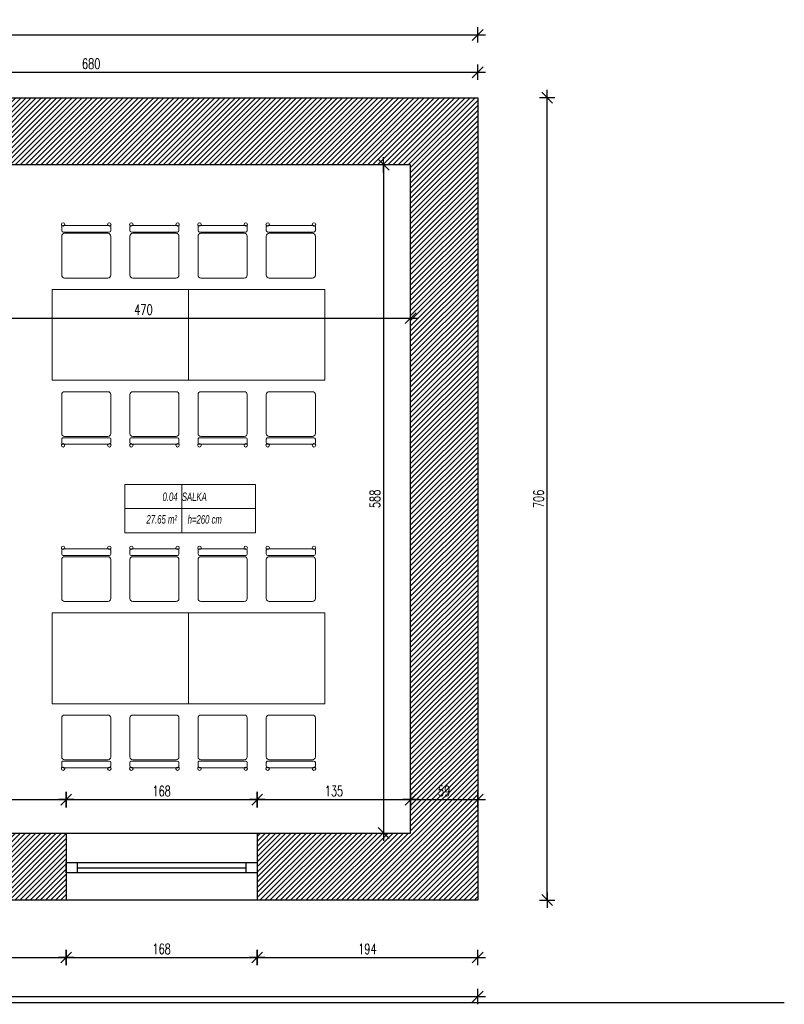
# Model space of a CAD drawing. Extents: x 6414462 to 7495468, y 5756825 to 5824657.
# Tile 50 of 54: x 6509339 to 6510012, y 5809720 to 5810586. Entities that reach past the tile are written whole.
import ezdxf

# ---------------------------------------------------------------- set-up
doc = ezdxf.new("R2010")
doc.units = 0
doc.layers.add('A-AREA-____-IDEN', color=2, linetype='Continuous', lineweight=9)
doc.layers.add('meble', color=8, linetype='Continuous', lineweight=13)
doc.layers.add('okna', color=11, linetype='Continuous')
doc.styles.add('Arial_I', font='ariali.ttf', dxfattribs={"width": 0.65, "height": 150})
doc.styles.add('dwg_wymiary 50', font='romans.shx', dxfattribs={"width": 0.7, "height": 9})
doc.dimstyles.new('1-50', dxfattribs={"dimtxt": 9, "dimasz": 0.8, "dimexe": 1.25, "dimexo": 0.625, "dimgap": 3, "dimtad": 1, "dimdec": 0, "dimrnd": 0.5, "dimtxsty": 'dwg_wymiary 50', "dimblk": 'dwg_dimtick', "dimcen": 8, "dimse1": 1, "dimse2": 1, "dimclrd": 7, "dimclrt": 7, "dimadec": 0, "dimazin": 0, "dimtfac": 1, "dimtdec": 0, "dimtmove": 0, "dimatfit": 3, "dimldrblk": 'DOT', "dimfxl": 1.25, "dimarcsym": 0})

# ---------------------------------------------------------------- blocks, each defined once
blk = doc.blocks.new('*U125')
at = {"layer": 'okna'}
for points in [[(4043.97, 2131.95), (4052.97, 2131.95), (4052.97, 1963.95), (4043.97, 1963.95)], [(4043.97, 2131.95), (4052.97, 2131.95), (4052.97, 2122.38), (4043.97, 2122.38)], [(4043.97, 1973.53), (4052.97, 1973.53), (4052.97, 1963.95), (4043.97, 1963.95)]]:
    blk.add_lwpolyline(points, close=True, dxfattribs=at)
blk.add_lwpolyline([(4048.47, 2122.38), (4048.47, 1973.53)], dxfattribs=at)
blk = doc.blocks.new('dwg_dimtick')
for p, q in [((-8.5, 0), (8.5, 0)), ((-6, -6), (6, 6)), ((0, -8.5), (0, 8.5))]:
    blk.add_line(p, q)
blk = doc.blocks.new('*D189')
at = {"color": 7, "lineweight": -2, "transparency": 16777216}
blk.add_line((6509213.64, 5810323.21), (6509682.04, 5810323.21), dxfattribs=at)
at = {"layer": 'Defpoints', "color": 0, "transparency": 16777216}
for p in [(6509212.84, 5810458.23), (6509682.84, 5810458.23), (6509682.84, 5810323.21)]:
    blk.add_point(p, dxfattribs=at)
at = {"color": 7, "lineweight": -2, "transparency": 16777216, "xscale": 0.8, "yscale": 0.8, "zscale": 0.8, "rotation": 180}
blk.add_blockref('dwg_dimtick', (6509212.84, 5810323.21), dxfattribs=at)
at = {"color": 7, "lineweight": -2, "transparency": 16777216, "xscale": 0.8, "yscale": 0.8, "zscale": 0.8}
blk.add_blockref('dwg_dimtick', (6509682.84, 5810323.21), dxfattribs=at)
at = {"color": 7, "transparency": 16777216, "insert": (6509447.84, 5810330.71), "char_height": 9, "attachment_point": 5, "style": 'dwg_wymiary 50'}
blk.add_mtext('470', dxfattribs=at)
blk = doc.blocks.new('_Dot')
at = {"color": 0, "linetype": 'ByBlock', "lineweight": -2}
blk.add_line((-0.5, 0), (-1, 0), dxfattribs=at)
at = {"color": 0, "linetype": 'ByBlock', "const_width": 0.5}
blk.add_lwpolyline([(-0.25, 0, 1), (0.25, 0, 1)], format="xyb", close=True, dxfattribs=at)
blk = doc.blocks.new('*D208')
at = {"color": 7, "lineweight": -2, "transparency": 16777216}
blk.add_line((6509212.64, 5809899.65), (6509379.04, 5809899.65), dxfattribs=at)
at = {"layer": 'Defpoints', "color": 0, "transparency": 16777216}
for p in [(6509379.84, 5809899.65), (6509211.84, 5809870.23), (6509379.84, 5809870.23)]:
    blk.add_point(p, dxfattribs=at)
at = {"color": 7, "lineweight": -2, "transparency": 16777216, "xscale": 0.8, "yscale": 0.8, "zscale": 0.8, "rotation": 180}
blk.add_blockref('dwg_dimtick', (6509211.84, 5809899.65), dxfattribs=at)
at = {"color": 7, "lineweight": -2, "transparency": 16777216, "xscale": 0.8, "yscale": 0.8, "zscale": 0.8}
blk.add_blockref('dwg_dimtick', (6509379.84, 5809899.65), dxfattribs=at)
at = {"color": 7, "transparency": 16777216, "insert": (6509295.84, 5809907.15), "char_height": 9, "attachment_point": 5, "style": 'dwg_wymiary 50'}
blk.add_mtext('168', dxfattribs=at)
blk = doc.blocks.new('*D209')
at = {"color": 7, "lineweight": -2, "transparency": 16777216}
blk.add_line((6509380.64, 5809899.65), (6509547.04, 5809899.65), dxfattribs=at)
at = {"layer": 'Defpoints', "color": 0, "transparency": 16777216}
for p in [(6509547.84, 5809899.65), (6509379.84, 5809870.23), (6509547.84, 5809870.23)]:
    blk.add_point(p, dxfattribs=at)
at = {"color": 7, "lineweight": -2, "transparency": 16777216, "xscale": 0.8, "yscale": 0.8, "zscale": 0.8, "rotation": 180}
blk.add_blockref('dwg_dimtick', (6509379.84, 5809899.65), dxfattribs=at)
at = {"color": 7, "lineweight": -2, "transparency": 16777216, "xscale": 0.8, "yscale": 0.8, "zscale": 0.8}
blk.add_blockref('dwg_dimtick', (6509547.84, 5809899.65), dxfattribs=at)
at = {"color": 7, "transparency": 16777216, "insert": (6509463.84, 5809907.15), "char_height": 9, "attachment_point": 5, "style": 'dwg_wymiary 50'}
blk.add_mtext('168', dxfattribs=at)
blk = doc.blocks.new('*D210')
at = {"color": 7, "lineweight": -2, "transparency": 16777216}
blk.add_line((6509548.64, 5809899.65), (6509682.04, 5809899.65), dxfattribs=at)
at = {"layer": 'Defpoints', "color": 0, "transparency": 16777216}
for p in [(6509682.84, 5809899.65), (6509547.84, 5809870.23), (6509682.84, 5809870.23)]:
    blk.add_point(p, dxfattribs=at)
at = {"color": 7, "lineweight": -2, "transparency": 16777216, "xscale": 0.8, "yscale": 0.8, "zscale": 0.8, "rotation": 180}
blk.add_blockref('dwg_dimtick', (6509547.84, 5809899.65), dxfattribs=at)
at = {"color": 7, "lineweight": -2, "transparency": 16777216, "xscale": 0.8, "yscale": 0.8, "zscale": 0.8}
blk.add_blockref('dwg_dimtick', (6509682.84, 5809899.65), dxfattribs=at)
at = {"color": 7, "transparency": 16777216, "insert": (6509615.34, 5809907.15), "char_height": 9, "attachment_point": 5, "style": 'dwg_wymiary 50'}
blk.add_mtext('135', dxfattribs=at)
blk = doc.blocks.new('*D211')
at = {"color": 7, "lineweight": -2, "transparency": 16777216}
blk.add_line((6509683.64, 5809899.65), (6509741.04, 5809899.65), dxfattribs=at)
at = {"layer": 'Defpoints', "color": 0, "transparency": 16777216}
for p in [(6509741.84, 5809899.65), (6509682.84, 5809870.23), (6509741.84, 5809811.23)]:
    blk.add_point(p, dxfattribs=at)
at = {"color": 7, "lineweight": -2, "transparency": 16777216, "xscale": 0.8, "yscale": 0.8, "zscale": 0.8, "rotation": 180}
blk.add_blockref('dwg_dimtick', (6509682.84, 5809899.65), dxfattribs=at)
at = {"color": 7, "lineweight": -2, "transparency": 16777216, "xscale": 0.8, "yscale": 0.8, "zscale": 0.8}
blk.add_blockref('dwg_dimtick', (6509741.84, 5809899.65), dxfattribs=at)
at = {"color": 7, "transparency": 16777216, "insert": (6509712.34, 5809907.15), "char_height": 9, "attachment_point": 5, "style": 'dwg_wymiary 50'}
blk.add_mtext('59', dxfattribs=at)
blk = doc.blocks.new('*D164')
at = {"color": 7, "lineweight": -2, "transparency": 16777216}
blk.add_line((6509659.05, 5810457.43), (6509659.05, 5809871.03), dxfattribs=at)
at = {"layer": 'Defpoints', "color": 0, "transparency": 16777216}
for p in [(6509682.84, 5810458.23), (6509659.05, 5809870.23), (6509682.84, 5809870.23)]:
    blk.add_point(p, dxfattribs=at)
at = {"color": 7, "lineweight": -2, "transparency": 16777216, "xscale": 0.8, "yscale": 0.8, "zscale": 0.8}
for p, rotation in [((6509659.05, 5810458.23), 90), ((6509659.05, 5809870.23), 270)]:
    blk.add_blockref('dwg_dimtick', p, dxfattribs=dict(at, rotation=rotation))
at = {"color": 7, "transparency": 16777216, "insert": (6509651.55, 5810164.23), "char_height": 9, "attachment_point": 5, "rotation": 90, "style": 'dwg_wymiary 50'}
blk.add_mtext('588', dxfattribs=at)
blk = doc.blocks.new('*D173')
at = {"color": 7, "lineweight": -2, "transparency": 16777216}
blk.add_line((6508324.64, 5810572.45), (6509741.04, 5810572.45), dxfattribs=at)
at = {"layer": 'Defpoints', "color": 0, "transparency": 16777216}
for p in [(6509741.84, 5810572.45), (6508323.84, 5810517.23), (6509741.84, 5810517.23)]:
    blk.add_point(p, dxfattribs=at)
at = {"color": 7, "lineweight": -2, "transparency": 16777216, "xscale": 0.8, "yscale": 0.8, "zscale": 0.8, "rotation": 180}
blk.add_blockref('dwg_dimtick', (6508323.84, 5810572.45), dxfattribs=at)
at = {"color": 7, "lineweight": -2, "transparency": 16777216, "xscale": 0.8, "yscale": 0.8, "zscale": 0.8}
blk.add_blockref('dwg_dimtick', (6509741.84, 5810572.45), dxfattribs=at)
at = {"color": 7, "transparency": 16777216, "insert": (6509032.84, 5810579.95), "char_height": 9, "attachment_point": 5, "style": 'dwg_wymiary 50'}
blk.add_mtext('1437', dxfattribs=at)
blk = doc.blocks.new('*D175')
at = {"color": 7, "lineweight": -2, "transparency": 16777216}
blk.add_line((6508324.64, 5809726.35), (6509741.04, 5809726.35), dxfattribs=at)
at = {"layer": 'Defpoints', "color": 0, "transparency": 16777216}
for p in [(6508323.84, 5809811.23), (6509741.84, 5809811.23), (6509741.84, 5809726.35)]:
    blk.add_point(p, dxfattribs=at)
at = {"color": 7, "lineweight": -2, "transparency": 16777216, "xscale": 0.8, "yscale": 0.8, "zscale": 0.8, "rotation": 180}
blk.add_blockref('dwg_dimtick', (6508323.84, 5809726.35), dxfattribs=at)
at = {"color": 7, "lineweight": -2, "transparency": 16777216, "xscale": 0.8, "yscale": 0.8, "zscale": 0.8}
blk.add_blockref('dwg_dimtick', (6509741.84, 5809726.35), dxfattribs=at)
at = {"color": 7, "transparency": 16777216, "insert": (6509032.84, 5809733.85), "char_height": 9, "attachment_point": 5, "style": 'dwg_wymiary 50'}
blk.add_mtext('1418', dxfattribs=at)
blk = doc.blocks.new('*D176')
at = {"color": 7, "lineweight": -2, "transparency": 16777216}
blk.add_line((6509802.96, 5809812.03), (6509802.96, 5810516.43), dxfattribs=at)
at = {"layer": 'Defpoints', "color": 0, "transparency": 16777216}
for p in [(6509741.84, 5810517.23), (6509802.96, 5810517.23), (6509741.84, 5809811.23)]:
    blk.add_point(p, dxfattribs=at)
at = {"color": 7, "lineweight": -2, "transparency": 16777216, "xscale": 0.8, "yscale": 0.8, "zscale": 0.8}
for p, rotation in [((6509802.96, 5810517.23), 90), ((6509802.96, 5809811.23), 270)]:
    blk.add_blockref('dwg_dimtick', p, dxfattribs=dict(at, rotation=rotation))
at = {"color": 7, "transparency": 16777216, "insert": (6509795.46, 5810164.23), "char_height": 9, "attachment_point": 5, "rotation": 90, "style": 'dwg_wymiary 50'}
blk.add_mtext('706', dxfattribs=at)
blk = doc.blocks.new('*D179')
at = {"color": 7, "lineweight": -2, "transparency": 16777216}
blk.add_line((6509062.64, 5810539.62), (6509741.04, 5810539.62), dxfattribs=at)
at = {"layer": 'Defpoints', "color": 0, "transparency": 16777216}
for p in [(6509741.84, 5810539.62), (6509061.84, 5810517.23), (6509741.84, 5810517.23)]:
    blk.add_point(p, dxfattribs=at)
at = {"color": 7, "lineweight": -2, "transparency": 16777216, "xscale": 0.8, "yscale": 0.8, "zscale": 0.8, "rotation": 180}
blk.add_blockref('dwg_dimtick', (6509061.84, 5810539.62), dxfattribs=at)
at = {"color": 7, "lineweight": -2, "transparency": 16777216, "xscale": 0.8, "yscale": 0.8, "zscale": 0.8}
blk.add_blockref('dwg_dimtick', (6509741.84, 5810539.62), dxfattribs=at)
at = {"color": 7, "transparency": 16777216, "insert": (6509401.84, 5810547.12), "char_height": 9, "attachment_point": 5, "style": 'dwg_wymiary 50'}
blk.add_mtext('680', dxfattribs=at)
blk = doc.blocks.new('*D186')
at = {"color": 7, "lineweight": -2, "transparency": 16777216}
blk.add_line((6509128.64, 5809760.75), (6509379.04, 5809760.75), dxfattribs=at)
at = {"layer": 'Defpoints', "color": 0, "transparency": 16777216}
for p in [(6509127.84, 5809871.23), (6509379.84, 5809811.23), (6509379.84, 5809760.75)]:
    blk.add_point(p, dxfattribs=at)
at = {"color": 7, "lineweight": -2, "transparency": 16777216, "xscale": 0.8, "yscale": 0.8, "zscale": 0.8, "rotation": 180}
blk.add_blockref('dwg_dimtick', (6509127.84, 5809760.75), dxfattribs=at)
at = {"color": 7, "lineweight": -2, "transparency": 16777216, "xscale": 0.8, "yscale": 0.8, "zscale": 0.8}
blk.add_blockref('dwg_dimtick', (6509379.84, 5809760.75), dxfattribs=at)
at = {"color": 7, "transparency": 16777216, "insert": (6509253.84, 5809768.25), "char_height": 9, "attachment_point": 5, "style": 'dwg_wymiary 50'}
blk.add_mtext('252', dxfattribs=at)
blk = doc.blocks.new('*D187')
at = {"color": 7, "lineweight": -2, "transparency": 16777216}
blk.add_line((6509380.64, 5809760.75), (6509547.04, 5809760.75), dxfattribs=at)
at = {"layer": 'Defpoints', "color": 0, "transparency": 16777216}
for p in [(6509379.84, 5809811.23), (6509547.84, 5809811.23), (6509547.84, 5809760.75)]:
    blk.add_point(p, dxfattribs=at)
at = {"color": 7, "lineweight": -2, "transparency": 16777216, "xscale": 0.8, "yscale": 0.8, "zscale": 0.8, "rotation": 180}
blk.add_blockref('dwg_dimtick', (6509379.84, 5809760.75), dxfattribs=at)
at = {"color": 7, "lineweight": -2, "transparency": 16777216, "xscale": 0.8, "yscale": 0.8, "zscale": 0.8}
blk.add_blockref('dwg_dimtick', (6509547.84, 5809760.75), dxfattribs=at)
at = {"color": 7, "transparency": 16777216, "insert": (6509463.84, 5809768.25), "char_height": 9, "attachment_point": 5, "style": 'dwg_wymiary 50'}
blk.add_mtext('168', dxfattribs=at)
blk = doc.blocks.new('*D188')
at = {"color": 7, "lineweight": -2, "transparency": 16777216}
blk.add_line((6509548.64, 5809760.75), (6509741.04, 5809760.75), dxfattribs=at)
at = {"layer": 'Defpoints', "color": 0, "transparency": 16777216}
for p in [(6509547.84, 5809811.23), (6509741.84, 5809811.23), (6509741.84, 5809760.75)]:
    blk.add_point(p, dxfattribs=at)
at = {"color": 7, "lineweight": -2, "transparency": 16777216, "xscale": 0.8, "yscale": 0.8, "zscale": 0.8, "rotation": 180}
blk.add_blockref('dwg_dimtick', (6509547.84, 5809760.75), dxfattribs=at)
at = {"color": 7, "lineweight": -2, "transparency": 16777216, "xscale": 0.8, "yscale": 0.8, "zscale": 0.8}
blk.add_blockref('dwg_dimtick', (6509741.84, 5809760.75), dxfattribs=at)
at = {"color": 7, "transparency": 16777216, "insert": (6509644.84, 5809768.25), "char_height": 9, "attachment_point": 5, "style": 'dwg_wymiary 50'}
blk.add_mtext('194', dxfattribs=at)
blk = doc.blocks.new('METKA_POMIESZCZENIA krycha mala2 - Rozbudowana - z ramką-989895-0_00')
at = {"layer": 'A-AREA-____-IDEN'}
for p, q in [((-10, 4.25), (13, 4.25)), ((-10, 0), (-10, 4.25)), ((0, 4.25), (0, 0)), ((13, 4.25), (13, 0)), ((-10, -4.25), (-10, 0)), ((-10, 0), (13, 0)), ((0, 0), (0, -4.25)), ((13, 0), (13, -4.25)), ((13, -4.25), (-10, -4.25))]:
    blk.add_line(p, q, dxfattribs=at)
blk = doc.blocks.new('ZZZ Meb Krzesło zwykłe ___FK_v04_0 - przykład-389200-0_00')
at = {"layer": 'meble'}
for p, q in [((-215.9, 176.2), (-215.9, 208.7)), ((-215.9, 176.2), (-215.9, 208.7)), ((-203.2, 221.4), (203.2, 221.4)), ((-191.6, 221.4), (191.8, 221.4)), ((215.9, 208.7), (215.9, 176.2)), ((215.9, 176.2), (215.9, 208.7)), ((-215.9, -215.9), (-215.9, 127)), ((203.2, 163.5), (-203.2, 163.5)), ((-203.2, 163.5), (203.2, 163.5)), ((-190.5, 152.4), (190.5, 152.4)), ((215.9, 127), (215.9, -215.9)), ((190.5, -241.3), (-190.5, -241.3))]:
    blk.add_line(p, q, dxfattribs=at)
for centre, radius, start, end in [((-203.5, 230.6), 15.1, 0, 180), ((-203.5, 230.6), 15.1, 0, 180), ((-203.5, 230.6), 15.1, 180, 236.51447), ((-203.5, 230.6), 15.1, 180, 0), ((-203.2, 208.7), 12.7, 90, 180), ((-203.2, 208.7), 12.7, 132.59072, 180), ((-203.2, 176.2), 12.7, 180, 270), ((-203.2, 176.2), 12.7, 180, 270), ((-203.5, 230.6), 15.1, 322.28294, 0), ((203.7, 230.6), 15.1, 0, 180), ((203.7, 230.6), 15.1, 0, 180), ((203.7, 230.6), 15.1, 180, 217.71706), ((203.7, 230.6), 15.1, 180, 0), ((203.2, 208.7), 12.7, 360, 90), ((203.2, 176.2), 12.7, 270, 0), ((203.2, 176.2), 12.7, 270, 360), ((203.7, 230.6), 15.1, 302.80642, 0), ((203.2, 208.7), 12.7, 0, 46.76206), ((-190.5, 127), 25.4, 90, 180), ((190.5, 127), 25.4, 0, 90), ((-190.5, -215.9), 25.4, 180, 270), ((190.5, -215.9), 25.4, 270, 0)]:
    blk.add_arc(centre, radius, start, end, dxfattribs=at)

msp = doc.modelspace()

# ---------------------------------------------------------------- hatches: boundary and pattern name
h = msp.add_hatch()
h.set_pattern_fill('ANSI31', color=256)
h.set_pattern_definition([(45, (6498943.0772, 5809715.5776), (-2.245064, 2.245064), [])])
h.paths.add_polyline_path([(6508984.84, 5810517.23), (6508323.84, 5810517.23), (6508323.84, 5809811.23), (6508507.84, 5809811.23), (6508507.84, 5809871.23), (6508382.84, 5809871.23), (6508382.84, 5810458.23), (6508904.84, 5810458.23), (6508904.84, 5810066.23), (6508932.84, 5810066.23), (6508932.84, 5810136.23), (6509049.84, 5810136.23), (6509049.84, 5810153.23), (6509048.22, 5810153.23), (6508947.84, 5810153.23), (6508947.84, 5810219.23), (6508935.84, 5810219.23), (6508935.84, 5810289.23), (6509187.84, 5810289.23), (6509187.84, 5810191.23), (6509177.84, 5810191.23), (6509177.84, 5810153.23), (6509122.84, 5810153.23), (6509122.84, 5810136.23), (6509124.47, 5810136.23), (6509177.84, 5810136.23), (6509177.84, 5810086.23), (6509212.84, 5810086.23), (6509212.84, 5810088.69), (6509212.84, 5810338.23), (6509180.84, 5810338.23), (6509180.84, 5810336.23), (6509180.84, 5810314.23), (6508932.84, 5810314.23), (6508932.84, 5810458.23), (6508984.84, 5810458.23)])
h.paths.add_polyline_path([(6509741.84, 5810517.23), (6509061.84, 5810517.23), (6509061.84, 5810458.23), (6509180.84, 5810458.23), (6509180.84, 5810428.23), (6509212.84, 5810428.23), (6509212.84, 5810430.23), (6509212.84, 5810458.23), (6509682.84, 5810458.23), (6509682.84, 5809870.23), (6509592.84, 5809870.23), (6509547.84, 5809870.23), (6509547.84, 5809811.23), (6509741.84, 5809811.23)])
h.paths.add_polyline_path([(6509379.84, 5809870.23), (6509211.84, 5809870.23), (6509211.84, 5809975.23), (6509176.84, 5809975.23), (6509176.84, 5809972.76), (6509176.84, 5809871.23), (6509127.84, 5809871.23), (6509127.84, 5809811.23), (6509379.84, 5809811.23)], flags=17)
h.paths.add_polyline_path([(6509031.84, 5809871.23), (6509029.92, 5809871.23), (6508935.84, 5809871.23), (6508935.84, 5809958.89), (6508934.17, 5809958.89), (6508934.17, 5809961.23), (6508904.84, 5809961.23), (6508904.84, 5809871.23), (6508866.84, 5809871.23), (6508866.84, 5809811.23), (6509031.84, 5809811.23)], flags=17)
h.paths.add_polyline_path([(6508701.84, 5809871.23), (6508670.84, 5809871.23), (6508670.84, 5809811.23), (6508701.84, 5809811.23)], flags=17)

# ---------------------------------------------------------------- linework, layer by layer
for p, q in [((6509682.84, 5810458.23), (6509212.84, 5810458.23)), ((6509682.84, 5809870.23), (6509682.84, 5810458.23)), ((6509211.84, 5809870.23), (6509424.84, 5809870.23)), ((6509379.84, 5809870.23), (6509547.84, 5809870.23)), ((6509379.84, 5809870.23), (6509592.84, 5809870.23)), ((6509592.84, 5809870.23), (6509682.84, 5809870.23))]:
    msp.add_line(p, q)
for points in [[(6509031.84, 5809811.23), (6508323.84, 5809811.23), (6508323.84, 5810517.23), (6509741.84, 5810517.23), (6509741.84, 5809811.23), (6509127.84, 5809811.23)], [(6509379.84, 5809870.23), (6509379.84, 5809811.23)], [(6509547.84, 5809870.23), (6509547.84, 5809811.23)], [(6508507.84, 5809811.23), (6508507.84, 5809721.23), (6510011.57, 5809721.23)]]:
    msp.add_lwpolyline(points)
at = {"layer": 'meble'}
for points in [[(6509487.5, 5810268.56), (6509487.5, 5810348.56), (6509367.5, 5810348.56), (6509367.5, 5810268.56)], [(6509607.5, 5810268.56), (6509607.5, 5810348.56), (6509487.5, 5810348.56), (6509487.5, 5810268.56)], [(6509487.5, 5809984.01), (6509487.5, 5810064.01), (6509367.5, 5810064.01), (6509367.5, 5809984.01)], [(6509607.5, 5809984.01), (6509607.5, 5810064.01), (6509487.5, 5810064.01), (6509487.5, 5809984.01)]]:
    msp.add_lwpolyline(points, close=True, dxfattribs=at)

# ---------------------------------------------------------------- block references
at = {"layer": 'A-AREA-____-IDEN', "xscale": 4.999999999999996, "yscale": 4.999999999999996, "zscale": 4.999999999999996}
msp.add_blockref('METKA_POMIESZCZENIA krycha mala2 - Rozbudowana - z ramką-989895-0_00', (6509481.52, 5810155.75), dxfattribs=at)
at = {"layer": 'meble', "xscale": -0.1, "yscale": 0.1, "zscale": 0.1}
for p in [(6509397.5, 5810382.69), (6509457.5, 5810382.69), (6509517.5, 5810382.69), (6509577.5, 5810382.69), (6509397.5, 5810098.14), (6509457.5, 5810098.14), (6509517.5, 5810098.14), (6509577.5, 5810098.14)]:
    msp.add_blockref('ZZZ Meb Krzesło zwykłe ___FK_v04_0 - przykład-389200-0_00', p, dxfattribs=at)
at = {"layer": 'meble', "xscale": 0.1, "yscale": 0.1, "zscale": 0.1, "rotation": 180}
for p in [(6509397.5, 5810234.43), (6509457.5, 5810234.43), (6509517.5, 5810234.43), (6509577.5, 5810234.43), (6509397.5, 5809949.88), (6509457.5, 5809949.88), (6509517.5, 5809949.88), (6509577.5, 5809949.88)]:
    msp.add_blockref('ZZZ Meb Krzesło zwykłe ___FK_v04_0 - przykład-389200-0_00', p, dxfattribs=at)
at = {"layer": 'okna', "rotation": 90}
msp.add_blockref('*U125', (6511511.8, 5805791.26), dxfattribs=at)

# ---------------------------------------------------------------- texts
at = {"layer": 'A-AREA-____-IDEN', "char_height": 7.5, "attachment_point": 1, "style": 'Arial_I'}
for s, insert, width in [('0.04', (6509464.64, 5810169.85), 16.4146), ('SALKA', (6509481.6, 5810169.85), 87.6654), ('27.65 m²', (6509450.46, 5810150), 28.9739), ('h=260 cm', (6509486.73, 5810149.89), 37.2584)]:
    msp.add_mtext(s, dxfattribs=dict(at, insert=insert, width=width))

# ---------------------------------------------------------------- dimensions: what is measured, and where the dimension line sits
dim = msp.add_linear_dim(base=(6509741.84, 5810572.45), p1=(6508323.84, 5810517.23), p2=(6509741.84, 5810517.23), text='1437', dimstyle='1-50')
dim.commit()
dim.dimension.update_dxf_attribs({"geometry": '*D173', "text_midpoint": (6509032.84, 5810579.95)})
for base, p1, p2, picture, middle in [((6509741.84, 5810539.62), (6509061.84, 5810517.23), (6509741.84, 5810517.23), '*D179', (6509401.84, 5810547.12)), ((6509379.84, 5809899.65), (6509211.84, 5809870.23), (6509379.84, 5809870.23), '*D208', (6509295.84, 5809907.15)), ((6509547.84, 5809899.65), (6509379.84, 5809870.23), (6509547.84, 5809870.23), '*D209', (6509463.84, 5809907.15)), ((6509682.84, 5809899.65), (6509547.84, 5809870.23), (6509682.84, 5809870.23), '*D210', (6509615.34, 5809907.15)), ((6509741.84, 5809899.65), (6509682.84, 5809870.23), (6509741.84, 5809811.23), '*D211', (6509712.34, 5809907.15)), ((6509379.84, 5809760.75), (6509127.84, 5809871.23), (6509379.84, 5809811.23), '*D186', (6509253.84, 5809768.25)), ((6509547.84, 5809760.75), (6509379.84, 5809811.23), (6509547.84, 5809811.23), '*D187', (6509463.84, 5809768.25)), ((6509741.84, 5809760.75), (6509547.84, 5809811.23), (6509741.84, 5809811.23), '*D188', (6509644.84, 5809768.25))]:
    dim = msp.add_linear_dim(base=base, p1=p1, p2=p2, dimstyle='1-50', override={"dimtmove": 1})
    dim.commit()
    dim.dimension.update_dxf_attribs({"geometry": picture, "text_midpoint": middle})
for base, p1, p2, picture, middle in [((6509802.96, 5810517.23), (6509741.84, 5809811.23), (6509741.84, 5810517.23), '*D176', (6509795.46, 5810164.23)), ((6509659.05, 5809870.23), (6509682.84, 5810458.23), (6509682.84, 5809870.23), '*D164', (6509651.55, 5810164.23))]:
    dim = msp.add_linear_dim(base=base, p1=p1, p2=p2, angle=90, dimstyle='1-50')
    dim.commit()
    dim.dimension.update_dxf_attribs({"geometry": picture, "text_midpoint": middle})
for base, p1, p2, picture, middle in [((6509682.84, 5810323.21), (6509212.84, 5810458.23), (6509682.84, 5810458.23), '*D189', (6509447.84, 5810330.71)), ((6509741.84, 5809726.35), (6508323.84, 5809811.23), (6509741.84, 5809811.23), '*D175', (6509032.84, 5809733.85))]:
    dim = msp.add_linear_dim(base=base, p1=p1, p2=p2, dimstyle='1-50')
    dim.commit()
    dim.dimension.update_dxf_attribs({"geometry": picture, "text_midpoint": middle})

doc.saveas('drawing.dxf')
